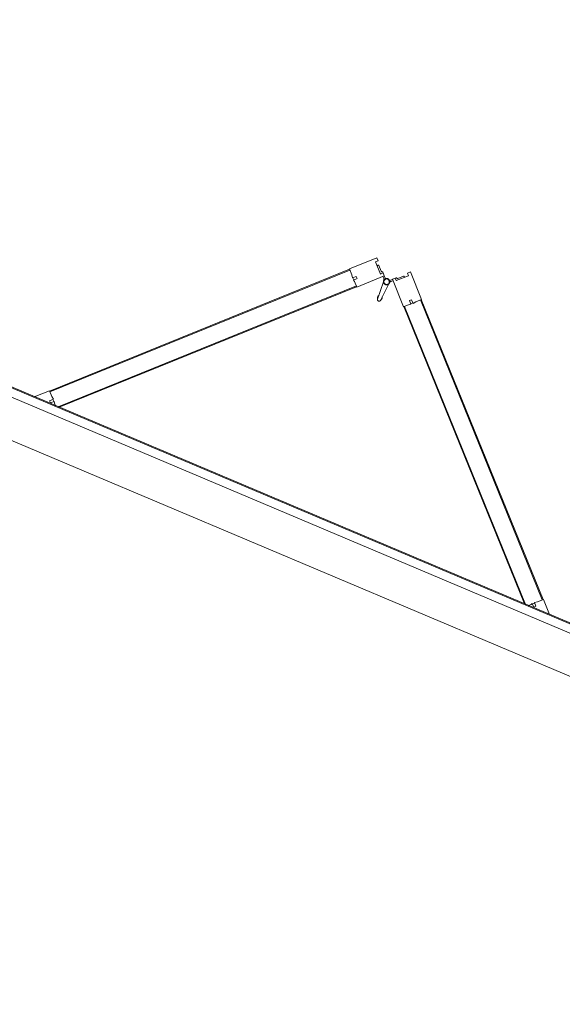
# Model space of a CAD drawing. Header units: millimetres. Extents: x 1512 to 2105, y 794 to 1149.
# Tile 211 of 256: x 1770.76 to 1772.15, y 1127.6 to 1130.12. Entities that reach past the tile are written whole.
import ezdxf

# ---------------------------------------------------------------- set-up
doc = ezdxf.new("R2010")
doc.units = ezdxf.units.MM
doc.layers.add('A-DOOR', color=31, linetype='Continuous', lineweight=9)
doc.layers.add('A-WALL', color=113, linetype='Continuous', lineweight=9)

# ---------------------------------------------------------------- blocks, each defined once
blk = doc.blocks.new('5-panel_Bi-fold_external_door_10806 - Type 1-225860-اول')
at = {"layer": 'A-DOOR'}
for p, q in [((-0.1205, 0.7449), (-0.1742, 0.6912)), ((-0.1148, 0.7393), (-0.1205, 0.7449)), ((-0.1198, 0.7343), (-0.1148, 0.7393)), ((-0.0957, 0.7103), (-0.1198, 0.7343)), ((-0.0281, 0.7343), (-0.0521, 0.7103)), ((-0.0274, 0.7449), (-0.033, 0.7393)), ((-0.033, 0.7393), (-0.0281, 0.7343)), ((0.0264, 0.6912), (-0.0274, 0.7449)), ((-0.1389, 0.6558), (-0.0851, 0.7096)), ((-0.1103, 0.7284), (-0.112, 0.7266)), ((-0.1103, 0.7284), (-0.112, 0.7266)), ((-0.1103, 0.7284), (-0.112, 0.7266)), ((-0.097, 0.7173), (-0.1081, 0.7284)), ((-0.0908, 0.7153), (-0.0957, 0.7103)), ((-0.0909, 0.7151), (-0.0924, 0.7165)), ((-0.0851, 0.7096), (-0.0908, 0.7153)), ((-0.0879, 0.7068), (-0.0837, 0.7025)), ((-0.0797, 0.7039), (-0.0853, 0.7094)), ((-0.0625, 0.7094), (-0.0681, 0.7039)), ((-0.0642, 0.7025), (-0.0599, 0.7068)), ((-0.0571, 0.7153), (-0.0627, 0.7096)), ((-0.0627, 0.7096), (-0.009, 0.6558)), ((-0.0521, 0.7103), (-0.0571, 0.7153)), ((-0.0554, 0.7165), (-0.0569, 0.7151)), ((-0.0397, 0.7284), (-0.0508, 0.7173)), ((-0.0358, 0.7266), (-0.0376, 0.7284)), ((-0.0358, 0.7266), (-0.0376, 0.7284)), ((-0.0358, 0.7266), (-0.0376, 0.7284)), ((-0.7598, 0.1042), (-0.1735, 0.6905)), ((-0.7584, 0.1027), (-0.1721, 0.6891)), ((-0.1742, 0.6912), (-0.1627, 0.6797)), ((-0.1735, 0.6905), (-0.1721, 0.6891)), ((-0.0812, 0.695), (-0.0779, 0.648)), ((-0.0699, 0.648), (-0.0666, 0.695)), ((-0.0674, 0.7031), (-0.0676, 0.7033)), ((-0.0674, 0.7031), (-0.0676, 0.7033)), ((-0.0674, 0.7031), (-0.0676, 0.7033)), ((-0.0674, 0.7031), (-0.0676, 0.7033)), ((-0.0674, 0.7031), (-0.0676, 0.7033)), ((-0.0674, 0.7031), (-0.0676, 0.7033)), ((-0.0674, 0.7031), (-0.0676, 0.7033)), ((-0.0674, 0.7031), (-0.0676, 0.7033)), ((-0.0674, 0.7031), (-0.0676, 0.7033)), ((0.0148, 0.6797), (0.0264, 0.6912)), ((0.0243, 0.6891), (0.0257, 0.6905)), ((0.0243, 0.6891), (0.6106, 0.1027)), ((0.0257, 0.6905), (0.612, 0.1042)), ((-0.7235, 0.0755), (-0.141, 0.658)), ((-0.7207, 0.0755), (-0.1396, 0.6566)), ((-0.1627, 0.6797), (-0.158, 0.6731)), ((-0.158, 0.6731), (-0.1507, 0.6804)), ((-0.1571, 0.6741), (-0.1528, 0.6698)), ((-0.1464, 0.6762), (-0.1536, 0.6691)), ((-0.1536, 0.6691), (-0.15, 0.667)), ((-0.1507, 0.6804), (-0.1464, 0.6762)), ((-0.15, 0.667), (-0.1389, 0.6558)), ((-0.141, 0.658), (-0.1396, 0.6566)), ((-0.009, 0.6558), (0.0022, 0.667)), ((-0.0083, 0.6566), (-0.0069, 0.658)), ((-0.0083, 0.6566), (0.5728, 0.0755)), ((-0.0069, 0.658), (0.5757, 0.0755)), ((-0.0014, 0.6762), (0.0029, 0.6804)), ((0.0057, 0.6691), (-0.0014, 0.6762)), ((0.0022, 0.667), (0.0057, 0.6691)), ((0.0029, 0.6804), (0.0102, 0.6731)), ((0.005, 0.6698), (0.0092, 0.6741)), ((0.0102, 0.6731), (0.0148, 0.6797)), ((-0.0796, 0.6523), (-0.0777, 0.647)), ((-0.0796, 0.6523), (-0.0779, 0.648)), ((-0.0777, 0.647), (-0.0796, 0.6523)), ((-0.0777, 0.647), (-0.0779, 0.648)), ((-0.0701, 0.647), (-0.0683, 0.6523)), ((-0.0683, 0.6523), (-0.0701, 0.647)), ((-0.0701, 0.647), (-0.07, 0.6474)), ((-0.0683, 0.6523), (-0.0699, 0.648)), ((-0.7605, 0.1049), (-0.7899, 0.0755)), ((-0.749, 0.0933), (-0.7605, 0.1049)), ((-0.7584, 0.1027), (-0.7598, 0.1042)), ((0.6127, 0.1049), (0.6012, 0.0933)), ((0.612, 0.1042), (0.6106, 0.1027)), ((0.6421, 0.0755), (0.6127, 0.1049)), ((2.581, 0.0759), (-2.331, 0.0759)), ((-0.7498, 0.0814), (-0.7424, 0.0887)), ((-0.7455, 0.0771), (-0.7498, 0.0814)), ((-0.7424, 0.0887), (-0.749, 0.0933)), ((-0.7384, 0.0842), (-0.7455, 0.0771)), ((-0.7391, 0.0835), (-0.7434, 0.0877)), ((-0.7363, 0.0807), (-0.7384, 0.0842)), ((-0.7311, 0.0755), (-0.7363, 0.0807)), ((0.5885, 0.0807), (0.5833, 0.0755)), ((0.5906, 0.0842), (0.5885, 0.0807)), ((0.5977, 0.0771), (0.5906, 0.0842)), ((0.5956, 0.0877), (0.5913, 0.0835)), ((0.6012, 0.0933), (0.5946, 0.0887)), ((0.5946, 0.0887), (0.6019, 0.0814)), ((0.6019, 0.0814), (0.5977, 0.0771)), ((2.581, 0.0737), (-2.331, 0.0737)), ((-2.331, 0.0516), (2.581, 0.0516)), ((-2.331, -0.05), (2.581, -0.05))]:
    blk.add_line(p, q, dxfattribs=at)
at = {"layer": 'A-DOOR', "flags": 128}
for points in [[(-0.0739, 0.7063), (-0.0742, 0.7063), (-0.0746, 0.7063), (-0.0749, 0.7063), (-0.0752, 0.7062), (-0.0755, 0.7062), (-0.0758, 0.7061), (-0.0761, 0.706), (-0.0764, 0.7059), (-0.0767, 0.7058), (-0.077, 0.7057), (-0.0773, 0.7056), (-0.0776, 0.7054), (-0.0779, 0.7053), (-0.0782, 0.7051), (-0.0784, 0.7049), (-0.0787, 0.7048), (-0.0789, 0.7046), (-0.0792, 0.7044), (-0.0794, 0.7041), (-0.0797, 0.7039), (-0.0799, 0.7037), (-0.0801, 0.7034), (-0.0803, 0.7032), (-0.0805, 0.7029), (-0.0806, 0.7027), (-0.0808, 0.7024), (-0.081, 0.7021), (-0.0811, 0.7018), (-0.0812, 0.7015), (-0.0814, 0.7012), (-0.0815, 0.7009), (-0.0816, 0.7006), (-0.0817, 0.7003), (-0.0817, 0.7), (-0.0818, 0.6997), (-0.0818, 0.6994), (-0.0819, 0.6991), (-0.0819, 0.6987), (-0.0819, 0.6984), (-0.0819, 0.6981), (-0.0819, 0.6978), (-0.0819, 0.6975), (-0.0818, 0.6972), (-0.0818, 0.6968), (-0.0817, 0.6965), (-0.0816, 0.6962), (-0.0815, 0.6959), (-0.0814, 0.6956), (-0.0813, 0.6953), (-0.0812, 0.695), (-0.0811, 0.6947), (-0.0809, 0.6944), (-0.0807, 0.6942), (-0.0806, 0.6939), (-0.0804, 0.6936), (-0.0802, 0.6934), (-0.08, 0.6931), (-0.0798, 0.6929), (-0.0796, 0.6927), (-0.0793, 0.6924), (-0.0791, 0.6922), (-0.0788, 0.692), (-0.0786, 0.6918), (-0.0783, 0.6917), (-0.078, 0.6915), (-0.0778, 0.6913), (-0.0775, 0.6912), (-0.0772, 0.691)], [(-0.0739, 0.7063), (-0.0742, 0.7063), (-0.0746, 0.7063), (-0.0749, 0.7063), (-0.0752, 0.7062), (-0.0755, 0.7062), (-0.0758, 0.7061), (-0.0761, 0.706), (-0.0764, 0.7059), (-0.0767, 0.7058), (-0.077, 0.7057), (-0.0773, 0.7056), (-0.0776, 0.7054), (-0.0779, 0.7053), (-0.0782, 0.7051), (-0.0784, 0.7049), (-0.0787, 0.7048), (-0.0789, 0.7046), (-0.0792, 0.7044), (-0.0794, 0.7041), (-0.0797, 0.7039), (-0.0799, 0.7037), (-0.0801, 0.7034), (-0.0803, 0.7032), (-0.0805, 0.7029), (-0.0806, 0.7027), (-0.0808, 0.7024), (-0.081, 0.7021), (-0.0811, 0.7018), (-0.0812, 0.7015), (-0.0814, 0.7012), (-0.0815, 0.7009), (-0.0816, 0.7006), (-0.0817, 0.7003), (-0.0817, 0.7), (-0.0818, 0.6997), (-0.0818, 0.6994), (-0.0819, 0.6991), (-0.0819, 0.6987), (-0.0819, 0.6984), (-0.0819, 0.6981), (-0.0819, 0.6978), (-0.0819, 0.6975), (-0.0818, 0.6972), (-0.0818, 0.6968), (-0.0817, 0.6965), (-0.0816, 0.6962), (-0.0815, 0.6959), (-0.0814, 0.6956), (-0.0813, 0.6953), (-0.0812, 0.695), (-0.0811, 0.6947), (-0.0809, 0.6944), (-0.0807, 0.6942), (-0.0806, 0.6939), (-0.0804, 0.6936), (-0.0802, 0.6934), (-0.08, 0.6931), (-0.0798, 0.6929), (-0.0796, 0.6927), (-0.0793, 0.6924), (-0.0791, 0.6922), (-0.0788, 0.692), (-0.0786, 0.6918), (-0.0783, 0.6917), (-0.078, 0.6915), (-0.0778, 0.6913), (-0.0775, 0.6912), (-0.0772, 0.691), (-0.0769, 0.6909), (-0.0766, 0.6908), (-0.0763, 0.6907), (-0.076, 0.6906), (-0.0757, 0.6905), (-0.0754, 0.6905), (-0.075, 0.6904), (-0.0747, 0.6904), (-0.0744, 0.6904), (-0.0741, 0.6903), (-0.0739, 0.6903)], [(-0.0739, 0.7063), (-0.0742, 0.7063), (-0.0746, 0.7063), (-0.0749, 0.7063), (-0.0752, 0.7062), (-0.0755, 0.7062), (-0.0758, 0.7061), (-0.0761, 0.706), (-0.0764, 0.7059), (-0.0767, 0.7058), (-0.077, 0.7057), (-0.0773, 0.7056), (-0.0776, 0.7054), (-0.0779, 0.7053), (-0.0782, 0.7051), (-0.0784, 0.7049), (-0.0787, 0.7048), (-0.0789, 0.7046), (-0.0792, 0.7044), (-0.0794, 0.7041), (-0.0797, 0.7039), (-0.0799, 0.7037), (-0.0801, 0.7034), (-0.0803, 0.7032), (-0.0805, 0.7029), (-0.0806, 0.7027), (-0.0808, 0.7024), (-0.081, 0.7021), (-0.0811, 0.7018), (-0.0812, 0.7015), (-0.0814, 0.7012), (-0.0815, 0.7009), (-0.0816, 0.7006), (-0.0817, 0.7003), (-0.0817, 0.7), (-0.0818, 0.6997), (-0.0818, 0.6994), (-0.0819, 0.6991), (-0.0819, 0.6987), (-0.0819, 0.6984), (-0.0819, 0.6981), (-0.0819, 0.6978), (-0.0819, 0.6975), (-0.0818, 0.6972), (-0.0818, 0.6968), (-0.0817, 0.6965), (-0.0816, 0.6962), (-0.0815, 0.6959), (-0.0814, 0.6956), (-0.0813, 0.6953), (-0.0812, 0.695), (-0.0811, 0.6947), (-0.0809, 0.6944), (-0.0807, 0.6942), (-0.0806, 0.6939), (-0.0804, 0.6936), (-0.0802, 0.6934), (-0.08, 0.6931), (-0.0798, 0.6929), (-0.0796, 0.6927), (-0.0793, 0.6924), (-0.0791, 0.6922), (-0.0788, 0.692), (-0.0786, 0.6918), (-0.0783, 0.6917), (-0.078, 0.6915), (-0.0778, 0.6913), (-0.0775, 0.6912), (-0.0772, 0.691)], [(-0.0739, 0.7063), (-0.0742, 0.7063), (-0.0746, 0.7063), (-0.0749, 0.7063), (-0.0752, 0.7062), (-0.0755, 0.7062), (-0.0758, 0.7061), (-0.0761, 0.706), (-0.0764, 0.7059), (-0.0767, 0.7058), (-0.077, 0.7057), (-0.0773, 0.7056), (-0.0776, 0.7054), (-0.0779, 0.7053), (-0.0782, 0.7051), (-0.0784, 0.7049), (-0.0787, 0.7048), (-0.0789, 0.7046), (-0.0792, 0.7044), (-0.0794, 0.7041), (-0.0797, 0.7039), (-0.0799, 0.7037), (-0.0801, 0.7034), (-0.0803, 0.7032), (-0.0805, 0.7029), (-0.0806, 0.7027), (-0.0808, 0.7024), (-0.081, 0.7021), (-0.0811, 0.7018), (-0.0812, 0.7015), (-0.0814, 0.7012), (-0.0815, 0.7009), (-0.0816, 0.7006), (-0.0817, 0.7003), (-0.0817, 0.7), (-0.0818, 0.6997), (-0.0818, 0.6994), (-0.0819, 0.6991), (-0.0819, 0.6987), (-0.0819, 0.6984), (-0.0819, 0.6981), (-0.0819, 0.6978), (-0.0819, 0.6975), (-0.0818, 0.6972), (-0.0818, 0.6968), (-0.0817, 0.6965), (-0.0816, 0.6962), (-0.0815, 0.6959), (-0.0814, 0.6956), (-0.0813, 0.6953), (-0.0812, 0.695), (-0.0811, 0.6947), (-0.0809, 0.6944), (-0.0807, 0.6942), (-0.0806, 0.6939), (-0.0804, 0.6936), (-0.0802, 0.6934), (-0.08, 0.6931), (-0.0798, 0.6929), (-0.0796, 0.6927), (-0.0793, 0.6924), (-0.0791, 0.6922), (-0.0788, 0.692), (-0.0786, 0.6918), (-0.0783, 0.6917), (-0.078, 0.6915), (-0.0778, 0.6913), (-0.0775, 0.6912), (-0.0772, 0.691)], [(-0.0739, 0.7063), (-0.0742, 0.7063), (-0.0746, 0.7063), (-0.0749, 0.7063), (-0.0752, 0.7062), (-0.0755, 0.7062), (-0.0758, 0.7061), (-0.0761, 0.706), (-0.0764, 0.7059), (-0.0767, 0.7058), (-0.077, 0.7057), (-0.0773, 0.7056), (-0.0776, 0.7054), (-0.0779, 0.7053), (-0.0782, 0.7051), (-0.0784, 0.7049), (-0.0787, 0.7048), (-0.0789, 0.7046), (-0.0792, 0.7044), (-0.0794, 0.7041), (-0.0797, 0.7039), (-0.0799, 0.7037), (-0.0801, 0.7034), (-0.0803, 0.7032), (-0.0805, 0.7029), (-0.0806, 0.7027), (-0.0808, 0.7024), (-0.081, 0.7021), (-0.0811, 0.7018), (-0.0812, 0.7015), (-0.0814, 0.7012), (-0.0815, 0.7009), (-0.0816, 0.7006), (-0.0817, 0.7003), (-0.0817, 0.7), (-0.0818, 0.6997), (-0.0818, 0.6994), (-0.0819, 0.6991), (-0.0819, 0.6987), (-0.0819, 0.6984), (-0.0819, 0.6981), (-0.0819, 0.6978), (-0.0819, 0.6975), (-0.0818, 0.6972), (-0.0818, 0.6968), (-0.0817, 0.6965), (-0.0816, 0.6962), (-0.0815, 0.6959), (-0.0814, 0.6956), (-0.0813, 0.6953), (-0.0812, 0.695), (-0.0811, 0.6947), (-0.0809, 0.6944), (-0.0807, 0.6942), (-0.0806, 0.6939), (-0.0804, 0.6936), (-0.0802, 0.6934), (-0.08, 0.6931), (-0.0798, 0.6929), (-0.0796, 0.6927), (-0.0793, 0.6924), (-0.0791, 0.6922), (-0.0788, 0.692), (-0.0786, 0.6918), (-0.0783, 0.6917), (-0.078, 0.6915), (-0.0778, 0.6913), (-0.0775, 0.6912), (-0.0772, 0.691)], [(-0.0739, 0.7063), (-0.0742, 0.7063), (-0.0746, 0.7063), (-0.0749, 0.7063), (-0.0752, 0.7062), (-0.0755, 0.7062), (-0.0758, 0.7061), (-0.0761, 0.706), (-0.0764, 0.7059), (-0.0767, 0.7058), (-0.077, 0.7057), (-0.0773, 0.7056), (-0.0776, 0.7054), (-0.0779, 0.7053), (-0.0782, 0.7051), (-0.0784, 0.7049), (-0.0787, 0.7048), (-0.0789, 0.7046), (-0.0792, 0.7044), (-0.0794, 0.7041), (-0.0797, 0.7039), (-0.0799, 0.7037), (-0.0801, 0.7034), (-0.0803, 0.7032), (-0.0805, 0.7029)], [(-0.0739, 0.7063), (-0.0742, 0.7063), (-0.0746, 0.7063), (-0.0749, 0.7063), (-0.0752, 0.7062), (-0.0755, 0.7062), (-0.0758, 0.7061), (-0.0761, 0.706), (-0.0764, 0.7059), (-0.0767, 0.7058), (-0.077, 0.7057), (-0.0773, 0.7056), (-0.0776, 0.7054), (-0.0779, 0.7053), (-0.0782, 0.7051), (-0.0784, 0.7049), (-0.0787, 0.7048), (-0.0789, 0.7046), (-0.0792, 0.7044), (-0.0794, 0.7041), (-0.0797, 0.7039), (-0.0799, 0.7037), (-0.0801, 0.7034), (-0.0803, 0.7032), (-0.0805, 0.7029)], [(-0.0739, 0.7063), (-0.0742, 0.7063), (-0.0746, 0.7063), (-0.0749, 0.7063), (-0.0752, 0.7062), (-0.0755, 0.7062), (-0.0758, 0.7061), (-0.0761, 0.706), (-0.0764, 0.7059), (-0.0767, 0.7058), (-0.077, 0.7057), (-0.0773, 0.7056), (-0.0776, 0.7054), (-0.0779, 0.7053), (-0.0782, 0.7051), (-0.0784, 0.7049), (-0.0787, 0.7048), (-0.0789, 0.7046), (-0.0792, 0.7044), (-0.0794, 0.7041), (-0.0797, 0.7039), (-0.0799, 0.7037), (-0.0801, 0.7034), (-0.0803, 0.7032), (-0.0805, 0.7029)], [(-0.0739, 0.7063), (-0.0742, 0.7063), (-0.0746, 0.7063), (-0.0749, 0.7063), (-0.0752, 0.7062), (-0.0755, 0.7062), (-0.0758, 0.7061), (-0.0761, 0.706), (-0.0764, 0.7059), (-0.0767, 0.7058), (-0.077, 0.7057), (-0.0773, 0.7056), (-0.0776, 0.7054), (-0.0779, 0.7053), (-0.0782, 0.7051), (-0.0784, 0.7049), (-0.0787, 0.7048), (-0.0789, 0.7046), (-0.0792, 0.7044), (-0.0794, 0.7041), (-0.0797, 0.7039), (-0.0799, 0.7037), (-0.0801, 0.7034), (-0.0803, 0.7032), (-0.0805, 0.7029)], [(-0.0739, 0.7063), (-0.0742, 0.7063), (-0.0746, 0.7063), (-0.0749, 0.7063), (-0.0752, 0.7062), (-0.0755, 0.7062), (-0.0758, 0.7061), (-0.0761, 0.706), (-0.0764, 0.7059), (-0.0767, 0.7058), (-0.077, 0.7057), (-0.0773, 0.7056), (-0.0776, 0.7054), (-0.0779, 0.7053), (-0.0782, 0.7051), (-0.0784, 0.7049), (-0.0787, 0.7048), (-0.0789, 0.7046), (-0.0792, 0.7044), (-0.0794, 0.7041), (-0.0797, 0.7039), (-0.0799, 0.7037), (-0.0801, 0.7034), (-0.0803, 0.7032), (-0.0805, 0.7029)], [(-0.0739, 0.7063), (-0.0742, 0.7063), (-0.0746, 0.7063), (-0.0749, 0.7063), (-0.0752, 0.7062), (-0.0755, 0.7062), (-0.0758, 0.7061), (-0.0761, 0.706), (-0.0764, 0.7059), (-0.0767, 0.7058), (-0.077, 0.7057), (-0.0773, 0.7056), (-0.0776, 0.7054), (-0.0779, 0.7053), (-0.0782, 0.7051), (-0.0784, 0.7049), (-0.0787, 0.7048), (-0.0789, 0.7046), (-0.0792, 0.7044), (-0.0794, 0.7041), (-0.0797, 0.7039), (-0.0799, 0.7037), (-0.0801, 0.7034), (-0.0803, 0.7032), (-0.0805, 0.7029)], [(-0.0739, 0.7063), (-0.0742, 0.7063), (-0.0746, 0.7063), (-0.0749, 0.7063), (-0.0752, 0.7062), (-0.0755, 0.7062), (-0.0758, 0.7061), (-0.0761, 0.706), (-0.0764, 0.7059), (-0.0767, 0.7058), (-0.077, 0.7057), (-0.0773, 0.7056), (-0.0776, 0.7054), (-0.0779, 0.7053), (-0.0782, 0.7051), (-0.0784, 0.7049), (-0.0787, 0.7048), (-0.0789, 0.7046), (-0.0792, 0.7044), (-0.0794, 0.7041), (-0.0797, 0.7039), (-0.0799, 0.7037), (-0.0801, 0.7034), (-0.0803, 0.7032), (-0.0805, 0.7029)], [(-0.0739, 0.7063), (-0.0742, 0.7063), (-0.0746, 0.7063), (-0.0749, 0.7063), (-0.0752, 0.7062), (-0.0755, 0.7062), (-0.0758, 0.7061), (-0.0761, 0.706), (-0.0764, 0.7059), (-0.0767, 0.7058), (-0.077, 0.7057), (-0.0773, 0.7056), (-0.0776, 0.7054), (-0.0779, 0.7053), (-0.0782, 0.7051), (-0.0784, 0.7049), (-0.0787, 0.7048), (-0.0789, 0.7046), (-0.0792, 0.7044), (-0.0794, 0.7041), (-0.0797, 0.7039), (-0.0799, 0.7037), (-0.0801, 0.7034), (-0.0803, 0.7032), (-0.0805, 0.7029)], [(-0.0739, 0.7063), (-0.0742, 0.7063), (-0.0746, 0.7063), (-0.0749, 0.7063), (-0.0752, 0.7062), (-0.0755, 0.7062), (-0.0758, 0.7061), (-0.0761, 0.706), (-0.0764, 0.7059), (-0.0767, 0.7058), (-0.077, 0.7057), (-0.0773, 0.7056), (-0.0776, 0.7054), (-0.0779, 0.7053), (-0.0782, 0.7051), (-0.0784, 0.7049), (-0.0787, 0.7048), (-0.0789, 0.7046), (-0.0792, 0.7044), (-0.0794, 0.7041), (-0.0797, 0.7039), (-0.0799, 0.7037), (-0.0801, 0.7034), (-0.0803, 0.7032), (-0.0805, 0.7029)], [(-0.0681, 0.7038), (-0.0683, 0.704), (-0.0685, 0.7042), (-0.0688, 0.7045), (-0.069, 0.7047), (-0.0693, 0.7048), (-0.0695, 0.705), (-0.0698, 0.7052), (-0.0701, 0.7054), (-0.0704, 0.7055), (-0.0706, 0.7056), (-0.0709, 0.7058), (-0.0712, 0.7059), (-0.0715, 0.706), (-0.0718, 0.7061), (-0.0722, 0.7061), (-0.0725, 0.7062), (-0.0728, 0.7063), (-0.0731, 0.7063), (-0.0734, 0.7063), (-0.0737, 0.7063), (-0.0739, 0.7063)], [(-0.0739, 0.6903), (-0.0736, 0.6903), (-0.0733, 0.6904), (-0.073, 0.6904), (-0.0726, 0.6904), (-0.0723, 0.6905), (-0.072, 0.6906), (-0.0717, 0.6907), (-0.0714, 0.6907), (-0.0711, 0.6909), (-0.0708, 0.691), (-0.0705, 0.6911), (-0.0702, 0.6912), (-0.0699, 0.6914), (-0.0697, 0.6916), (-0.0694, 0.6917), (-0.0691, 0.6919), (-0.0689, 0.6921), (-0.0686, 0.6923), (-0.0684, 0.6925), (-0.0682, 0.6928), (-0.068, 0.693), (-0.0677, 0.6932), (-0.0676, 0.6935), (-0.0674, 0.6938), (-0.0672, 0.694), (-0.067, 0.6943), (-0.0669, 0.6946), (-0.0667, 0.6949), (-0.0666, 0.6951), (-0.0665, 0.6954), (-0.0663, 0.6957), (-0.0663, 0.696), (-0.0662, 0.6964), (-0.0661, 0.6967), (-0.066, 0.697), (-0.066, 0.6973), (-0.0659, 0.6976), (-0.0659, 0.6979), (-0.0659, 0.6983), (-0.0659, 0.6986), (-0.0659, 0.6989), (-0.066, 0.6992), (-0.066, 0.6995), (-0.0661, 0.6998), (-0.0661, 0.7002), (-0.0662, 0.7005), (-0.0663, 0.7008), (-0.0664, 0.7011), (-0.0665, 0.7014), (-0.0666, 0.7017), (-0.0668, 0.702), (-0.0669, 0.7022), (-0.0671, 0.7025), (-0.0673, 0.7028), (-0.0674, 0.7031), (-0.0676, 0.7033), (-0.0678, 0.7036), (-0.0681, 0.7038), (-0.0683, 0.704), (-0.0685, 0.7042), (-0.0688, 0.7045), (-0.069, 0.7047), (-0.0693, 0.7048), (-0.0695, 0.705), (-0.0698, 0.7052), (-0.0701, 0.7054), (-0.0704, 0.7055), (-0.0706, 0.7056), (-0.0709, 0.7058), (-0.0712, 0.7059), (-0.0715, 0.706), (-0.0718, 0.7061), (-0.0722, 0.7061), (-0.0725, 0.7062), (-0.0728, 0.7063), (-0.0731, 0.7063), (-0.0734, 0.7063), (-0.0737, 0.7063), (-0.0739, 0.7063)], [(-0.0681, 0.7038), (-0.0683, 0.704), (-0.0685, 0.7042), (-0.0688, 0.7045), (-0.069, 0.7047), (-0.0693, 0.7048), (-0.0695, 0.705), (-0.0698, 0.7052), (-0.0701, 0.7054), (-0.0704, 0.7055), (-0.0706, 0.7056), (-0.0709, 0.7058), (-0.0712, 0.7059), (-0.0715, 0.706), (-0.0718, 0.7061), (-0.0722, 0.7061), (-0.0725, 0.7062), (-0.0728, 0.7063), (-0.0731, 0.7063), (-0.0734, 0.7063), (-0.0737, 0.7063), (-0.0739, 0.7063)], [(-0.0681, 0.7038), (-0.0683, 0.704), (-0.0685, 0.7042), (-0.0688, 0.7045), (-0.069, 0.7047), (-0.0693, 0.7048), (-0.0695, 0.705), (-0.0698, 0.7052), (-0.0701, 0.7054), (-0.0704, 0.7055), (-0.0706, 0.7056), (-0.0709, 0.7058), (-0.0712, 0.7059), (-0.0715, 0.706), (-0.0718, 0.7061), (-0.0722, 0.7061), (-0.0725, 0.7062), (-0.0728, 0.7063), (-0.0731, 0.7063), (-0.0734, 0.7063), (-0.0737, 0.7063), (-0.0739, 0.7063)], [(-0.0681, 0.7038), (-0.0683, 0.704), (-0.0685, 0.7042), (-0.0688, 0.7045), (-0.069, 0.7047), (-0.0693, 0.7048), (-0.0695, 0.705), (-0.0698, 0.7052), (-0.0701, 0.7054), (-0.0704, 0.7055), (-0.0706, 0.7056), (-0.0709, 0.7058), (-0.0712, 0.7059), (-0.0715, 0.706), (-0.0718, 0.7061), (-0.0722, 0.7061), (-0.0725, 0.7062), (-0.0728, 0.7063), (-0.0731, 0.7063), (-0.0734, 0.7063), (-0.0737, 0.7063), (-0.0739, 0.7063)], [(-0.0709, 0.7058), (-0.0712, 0.7059), (-0.0715, 0.706), (-0.0718, 0.7061), (-0.0722, 0.7061), (-0.0725, 0.7062), (-0.0728, 0.7063), (-0.0731, 0.7063), (-0.0734, 0.7063)], [(-0.0709, 0.7058), (-0.0712, 0.7059), (-0.0715, 0.706), (-0.0718, 0.7061), (-0.0722, 0.7061), (-0.0725, 0.7062), (-0.0728, 0.7063), (-0.0731, 0.7063), (-0.0734, 0.7063)], [(-0.0709, 0.7058), (-0.0712, 0.7059), (-0.0715, 0.706), (-0.0718, 0.7061), (-0.0722, 0.7061), (-0.0725, 0.7062), (-0.0728, 0.7063), (-0.0731, 0.7063), (-0.0734, 0.7063)], [(-0.0709, 0.7058), (-0.0712, 0.7059), (-0.0715, 0.706), (-0.0718, 0.7061), (-0.0722, 0.7061), (-0.0725, 0.7062), (-0.0728, 0.7063), (-0.0731, 0.7063), (-0.0734, 0.7063)], [(-0.0709, 0.7058), (-0.0712, 0.7059), (-0.0715, 0.706), (-0.0718, 0.7061), (-0.0722, 0.7061), (-0.0725, 0.7062), (-0.0728, 0.7063), (-0.0731, 0.7063), (-0.0734, 0.7063)], [(-0.0709, 0.7058), (-0.0712, 0.7059), (-0.0715, 0.706), (-0.0718, 0.7061), (-0.0722, 0.7061), (-0.0725, 0.7062), (-0.0728, 0.7063), (-0.0731, 0.7063), (-0.0734, 0.7063)], [(-0.0709, 0.7058), (-0.0712, 0.7059), (-0.0715, 0.706), (-0.0718, 0.7061), (-0.0722, 0.7061), (-0.0725, 0.7062), (-0.0728, 0.7063), (-0.0731, 0.7063), (-0.0734, 0.7063)], [(-0.0709, 0.7058), (-0.0712, 0.7059), (-0.0715, 0.706), (-0.0718, 0.7061), (-0.0722, 0.7061), (-0.0725, 0.7062), (-0.0728, 0.7063), (-0.0731, 0.7063), (-0.0734, 0.7063)], [(-0.0709, 0.7058), (-0.0712, 0.7059), (-0.0715, 0.706), (-0.0718, 0.7061), (-0.0722, 0.7061), (-0.0725, 0.7062), (-0.0728, 0.7063), (-0.0731, 0.7063), (-0.0734, 0.7063)], [(-0.0808, 0.7024), (-0.081, 0.7021), (-0.0811, 0.7018), (-0.0812, 0.7015), (-0.0814, 0.7012), (-0.0815, 0.7009), (-0.0816, 0.7006), (-0.0817, 0.7003), (-0.0817, 0.7), (-0.0818, 0.6997), (-0.0818, 0.6994), (-0.0819, 0.6991), (-0.0819, 0.6987), (-0.0819, 0.6984), (-0.0819, 0.6981), (-0.0819, 0.6978), (-0.0819, 0.6975), (-0.0818, 0.6972), (-0.0818, 0.6968), (-0.0817, 0.6965), (-0.0816, 0.6962), (-0.0815, 0.6959), (-0.0814, 0.6956), (-0.0813, 0.6953)], [(-0.081, 0.7021), (-0.0811, 0.7018), (-0.0812, 0.7015), (-0.0814, 0.7012), (-0.0815, 0.7009), (-0.0816, 0.7006), (-0.0817, 0.7003), (-0.0817, 0.7), (-0.0818, 0.6997), (-0.0818, 0.6994), (-0.0819, 0.6991), (-0.0819, 0.6987), (-0.0819, 0.6984), (-0.0819, 0.6981), (-0.0819, 0.6978), (-0.0819, 0.6975), (-0.0818, 0.6972), (-0.0818, 0.6968), (-0.0817, 0.6965), (-0.0816, 0.6962), (-0.0815, 0.6959), (-0.0814, 0.6956), (-0.0813, 0.6953)], [(-0.081, 0.7021), (-0.0811, 0.7018), (-0.0812, 0.7015), (-0.0814, 0.7012), (-0.0815, 0.7009), (-0.0816, 0.7006), (-0.0817, 0.7003), (-0.0817, 0.7), (-0.0818, 0.6997), (-0.0818, 0.6994), (-0.0819, 0.6991), (-0.0819, 0.6987), (-0.0819, 0.6984), (-0.0819, 0.6981), (-0.0819, 0.6978), (-0.0819, 0.6975), (-0.0818, 0.6972), (-0.0818, 0.6968), (-0.0817, 0.6965), (-0.0816, 0.6962), (-0.0815, 0.6959), (-0.0814, 0.6956), (-0.0813, 0.6953)], [(-0.081, 0.7021), (-0.0811, 0.7018), (-0.0812, 0.7015), (-0.0814, 0.7012), (-0.0815, 0.7009), (-0.0816, 0.7006), (-0.0817, 0.7003), (-0.0817, 0.7), (-0.0818, 0.6997), (-0.0818, 0.6994), (-0.0819, 0.6991), (-0.0819, 0.6987), (-0.0819, 0.6984), (-0.0819, 0.6981), (-0.0819, 0.6978), (-0.0819, 0.6975), (-0.0818, 0.6972), (-0.0818, 0.6968), (-0.0817, 0.6965), (-0.0816, 0.6962), (-0.0815, 0.6959), (-0.0814, 0.6956), (-0.0813, 0.6953)], [(-0.081, 0.7021), (-0.0811, 0.7018), (-0.0812, 0.7015), (-0.0814, 0.7012), (-0.0815, 0.7009), (-0.0816, 0.7006), (-0.0817, 0.7003), (-0.0817, 0.7), (-0.0818, 0.6997), (-0.0818, 0.6994), (-0.0819, 0.6991), (-0.0819, 0.6987), (-0.0819, 0.6984), (-0.0819, 0.6981), (-0.0819, 0.6978), (-0.0819, 0.6975), (-0.0818, 0.6972), (-0.0818, 0.6968), (-0.0817, 0.6965), (-0.0816, 0.6962), (-0.0815, 0.6959), (-0.0814, 0.6956), (-0.0813, 0.6953)], [(-0.081, 0.7021), (-0.0811, 0.7018), (-0.0812, 0.7015), (-0.0814, 0.7012), (-0.0815, 0.7009), (-0.0816, 0.7006), (-0.0817, 0.7003), (-0.0817, 0.7), (-0.0818, 0.6997), (-0.0818, 0.6994), (-0.0819, 0.6991), (-0.0819, 0.6987), (-0.0819, 0.6984), (-0.0819, 0.6981), (-0.0819, 0.6978), (-0.0819, 0.6975), (-0.0818, 0.6972), (-0.0818, 0.6968), (-0.0817, 0.6965), (-0.0816, 0.6962), (-0.0815, 0.6959), (-0.0814, 0.6956), (-0.0813, 0.6953)], [(-0.081, 0.7021), (-0.0811, 0.7018), (-0.0812, 0.7015), (-0.0814, 0.7012), (-0.0815, 0.7009), (-0.0816, 0.7006), (-0.0817, 0.7003), (-0.0817, 0.7), (-0.0818, 0.6997), (-0.0818, 0.6994), (-0.0819, 0.6991), (-0.0819, 0.6987), (-0.0819, 0.6984), (-0.0819, 0.6981), (-0.0819, 0.6978), (-0.0819, 0.6975), (-0.0818, 0.6972), (-0.0818, 0.6968), (-0.0817, 0.6965), (-0.0816, 0.6962), (-0.0815, 0.6959), (-0.0814, 0.6956), (-0.0813, 0.6953)], [(-0.081, 0.7021), (-0.0811, 0.7018), (-0.0812, 0.7015), (-0.0814, 0.7012), (-0.0815, 0.7009), (-0.0816, 0.7006), (-0.0817, 0.7003), (-0.0817, 0.7), (-0.0818, 0.6997), (-0.0818, 0.6994), (-0.0819, 0.6991), (-0.0819, 0.6987), (-0.0819, 0.6984), (-0.0819, 0.6981), (-0.0819, 0.6978), (-0.0819, 0.6975), (-0.0818, 0.6972), (-0.0818, 0.6968), (-0.0817, 0.6965), (-0.0816, 0.6962), (-0.0815, 0.6959), (-0.0814, 0.6956), (-0.0813, 0.6953)], [(-0.081, 0.7021), (-0.0811, 0.7018), (-0.0812, 0.7015), (-0.0814, 0.7012), (-0.0815, 0.7009), (-0.0816, 0.7006), (-0.0817, 0.7003), (-0.0817, 0.7), (-0.0818, 0.6997), (-0.0818, 0.6994), (-0.0819, 0.6991), (-0.0819, 0.6987), (-0.0819, 0.6984), (-0.0819, 0.6981), (-0.0819, 0.6978), (-0.0819, 0.6975), (-0.0818, 0.6972), (-0.0818, 0.6968), (-0.0817, 0.6965), (-0.0816, 0.6962), (-0.0815, 0.6959), (-0.0814, 0.6956), (-0.0813, 0.6953)], [(-0.0769, 0.6909), (-0.0766, 0.6908), (-0.0763, 0.6907), (-0.076, 0.6906), (-0.0757, 0.6905), (-0.0754, 0.6905), (-0.075, 0.6904), (-0.0747, 0.6904), (-0.0744, 0.6904), (-0.0741, 0.6903), (-0.0739, 0.6903)], [(-0.0769, 0.6909), (-0.0766, 0.6908), (-0.0763, 0.6907), (-0.076, 0.6906), (-0.0757, 0.6905), (-0.0754, 0.6905), (-0.075, 0.6904), (-0.0747, 0.6904), (-0.0744, 0.6904), (-0.0741, 0.6903), (-0.0739, 0.6903)], [(-0.0769, 0.6909), (-0.0766, 0.6908), (-0.0763, 0.6907), (-0.076, 0.6906), (-0.0757, 0.6905), (-0.0754, 0.6905), (-0.075, 0.6904), (-0.0747, 0.6904), (-0.0744, 0.6904), (-0.0741, 0.6903), (-0.0739, 0.6903)], [(-0.0769, 0.6909), (-0.0766, 0.6908), (-0.0763, 0.6907), (-0.076, 0.6906), (-0.0757, 0.6905), (-0.0754, 0.6905), (-0.075, 0.6904), (-0.0747, 0.6904), (-0.0744, 0.6904), (-0.0741, 0.6903), (-0.0739, 0.6903)], [(-0.0739, 0.6903), (-0.0736, 0.6903), (-0.0733, 0.6904), (-0.073, 0.6904), (-0.0726, 0.6904), (-0.0723, 0.6905), (-0.072, 0.6906), (-0.0717, 0.6907), (-0.0714, 0.6907), (-0.0711, 0.6909), (-0.0708, 0.691), (-0.0705, 0.6911), (-0.0702, 0.6912), (-0.0699, 0.6914), (-0.0697, 0.6916), (-0.0694, 0.6917), (-0.0691, 0.6919), (-0.0689, 0.6921), (-0.0686, 0.6923), (-0.0684, 0.6925), (-0.0682, 0.6928), (-0.068, 0.693), (-0.0677, 0.6932), (-0.0676, 0.6935), (-0.0674, 0.6938), (-0.0672, 0.694), (-0.067, 0.6943), (-0.0669, 0.6946), (-0.0667, 0.6949), (-0.0666, 0.6951), (-0.0665, 0.6954), (-0.0663, 0.6957), (-0.0663, 0.696), (-0.0662, 0.6964), (-0.0661, 0.6967), (-0.066, 0.697), (-0.066, 0.6973), (-0.0659, 0.6976), (-0.0659, 0.6979), (-0.0659, 0.6983), (-0.0659, 0.6986), (-0.0659, 0.6989), (-0.066, 0.6992), (-0.066, 0.6995), (-0.0661, 0.6998), (-0.0661, 0.7002), (-0.0662, 0.7005), (-0.0663, 0.7008), (-0.0664, 0.7011), (-0.0665, 0.7014), (-0.0666, 0.7017), (-0.0668, 0.702), (-0.0669, 0.7022), (-0.0671, 0.7025), (-0.0673, 0.7028), (-0.0674, 0.7031), (-0.0676, 0.7033)], [(-0.0739, 0.6903), (-0.0736, 0.6903), (-0.0733, 0.6904), (-0.073, 0.6904), (-0.0726, 0.6904), (-0.0723, 0.6905), (-0.072, 0.6906), (-0.0717, 0.6907), (-0.0714, 0.6907), (-0.0711, 0.6909), (-0.0708, 0.691), (-0.0705, 0.6911), (-0.0702, 0.6912), (-0.0699, 0.6914), (-0.0697, 0.6916), (-0.0694, 0.6917), (-0.0691, 0.6919), (-0.0689, 0.6921), (-0.0686, 0.6923), (-0.0684, 0.6925), (-0.0682, 0.6928), (-0.068, 0.693), (-0.0677, 0.6932), (-0.0676, 0.6935), (-0.0674, 0.6938), (-0.0672, 0.694), (-0.067, 0.6943), (-0.0669, 0.6946), (-0.0667, 0.6949), (-0.0666, 0.6951), (-0.0665, 0.6954), (-0.0663, 0.6957), (-0.0663, 0.696), (-0.0662, 0.6964), (-0.0661, 0.6967), (-0.066, 0.697), (-0.066, 0.6973), (-0.0659, 0.6976), (-0.0659, 0.6979), (-0.0659, 0.6983), (-0.0659, 0.6986), (-0.0659, 0.6989), (-0.066, 0.6992), (-0.066, 0.6995), (-0.0661, 0.6998), (-0.0661, 0.7002), (-0.0662, 0.7005), (-0.0663, 0.7008), (-0.0664, 0.7011), (-0.0665, 0.7014), (-0.0666, 0.7017), (-0.0668, 0.702), (-0.0669, 0.7022), (-0.0671, 0.7025), (-0.0673, 0.7028), (-0.0674, 0.7031), (-0.0676, 0.7033)], [(-0.0739, 0.6903), (-0.0736, 0.6903), (-0.0733, 0.6904), (-0.073, 0.6904), (-0.0726, 0.6904), (-0.0723, 0.6905), (-0.072, 0.6906), (-0.0717, 0.6907), (-0.0714, 0.6907), (-0.0711, 0.6909), (-0.0708, 0.691), (-0.0705, 0.6911), (-0.0702, 0.6912), (-0.0699, 0.6914), (-0.0697, 0.6916), (-0.0694, 0.6917), (-0.0691, 0.6919), (-0.0689, 0.6921), (-0.0686, 0.6923), (-0.0684, 0.6925), (-0.0682, 0.6928), (-0.068, 0.693), (-0.0677, 0.6932), (-0.0676, 0.6935), (-0.0674, 0.6938), (-0.0672, 0.694), (-0.067, 0.6943), (-0.0669, 0.6946), (-0.0667, 0.6949), (-0.0666, 0.6951), (-0.0665, 0.6954), (-0.0663, 0.6957), (-0.0663, 0.696), (-0.0662, 0.6964), (-0.0661, 0.6967), (-0.066, 0.697), (-0.066, 0.6973), (-0.0659, 0.6976), (-0.0659, 0.6979), (-0.0659, 0.6983), (-0.0659, 0.6986), (-0.0659, 0.6989), (-0.066, 0.6992), (-0.066, 0.6995), (-0.0661, 0.6998), (-0.0661, 0.7002), (-0.0662, 0.7005), (-0.0663, 0.7008), (-0.0664, 0.7011), (-0.0665, 0.7014), (-0.0666, 0.7017), (-0.0668, 0.702), (-0.0669, 0.7022), (-0.0671, 0.7025), (-0.0673, 0.7028), (-0.0674, 0.7031), (-0.0676, 0.7033)], [(-0.0739, 0.6903), (-0.0736, 0.6903), (-0.0733, 0.6904), (-0.073, 0.6904), (-0.0726, 0.6904), (-0.0723, 0.6905), (-0.072, 0.6906), (-0.0717, 0.6907), (-0.0714, 0.6907), (-0.0711, 0.6909), (-0.0708, 0.691), (-0.0705, 0.6911), (-0.0702, 0.6912), (-0.0699, 0.6914), (-0.0697, 0.6916), (-0.0694, 0.6917), (-0.0691, 0.6919), (-0.0689, 0.6921), (-0.0686, 0.6923), (-0.0684, 0.6925), (-0.0682, 0.6928), (-0.068, 0.693), (-0.0677, 0.6932), (-0.0676, 0.6935), (-0.0674, 0.6938), (-0.0672, 0.694), (-0.067, 0.6943), (-0.0669, 0.6946), (-0.0667, 0.6949), (-0.0666, 0.6951), (-0.0665, 0.6954), (-0.0663, 0.6957), (-0.0663, 0.696), (-0.0662, 0.6964), (-0.0661, 0.6967), (-0.066, 0.697), (-0.066, 0.6973), (-0.0659, 0.6976), (-0.0659, 0.6979), (-0.0659, 0.6983), (-0.0659, 0.6986), (-0.0659, 0.6989), (-0.066, 0.6992), (-0.066, 0.6995), (-0.0661, 0.6998), (-0.0661, 0.7002), (-0.0662, 0.7005), (-0.0663, 0.7008), (-0.0664, 0.7011), (-0.0665, 0.7014), (-0.0666, 0.7017), (-0.0668, 0.702), (-0.0669, 0.7022), (-0.0671, 0.7025), (-0.0673, 0.7028), (-0.0674, 0.7031), (-0.0676, 0.7033)], [(-0.0681, 0.7038), (-0.0683, 0.704), (-0.0685, 0.7042), (-0.0688, 0.7045), (-0.069, 0.7047), (-0.0693, 0.7048), (-0.0695, 0.705), (-0.0698, 0.7052), (-0.0701, 0.7054), (-0.0704, 0.7055), (-0.0706, 0.7056)], [(-0.0681, 0.7038), (-0.0683, 0.704), (-0.0685, 0.7042), (-0.0688, 0.7045), (-0.069, 0.7047), (-0.0693, 0.7048), (-0.0695, 0.705), (-0.0698, 0.7052), (-0.0701, 0.7054), (-0.0704, 0.7055), (-0.0706, 0.7056)], [(-0.0681, 0.7038), (-0.0683, 0.704), (-0.0685, 0.7042), (-0.0688, 0.7045), (-0.069, 0.7047), (-0.0693, 0.7048), (-0.0695, 0.705), (-0.0698, 0.7052), (-0.0701, 0.7054), (-0.0704, 0.7055), (-0.0706, 0.7056)], [(-0.0681, 0.7038), (-0.0683, 0.704), (-0.0685, 0.7042), (-0.0688, 0.7045), (-0.069, 0.7047), (-0.0693, 0.7048), (-0.0695, 0.705), (-0.0698, 0.7052), (-0.0701, 0.7054), (-0.0704, 0.7055), (-0.0706, 0.7056)], [(-0.0681, 0.7038), (-0.0683, 0.704), (-0.0685, 0.7042), (-0.0688, 0.7045), (-0.069, 0.7047), (-0.0693, 0.7048), (-0.0695, 0.705), (-0.0698, 0.7052), (-0.0701, 0.7054), (-0.0704, 0.7055), (-0.0706, 0.7056)], [(-0.0681, 0.7038), (-0.0683, 0.704), (-0.0685, 0.7042), (-0.0688, 0.7045), (-0.069, 0.7047), (-0.0693, 0.7048), (-0.0695, 0.705), (-0.0698, 0.7052), (-0.0701, 0.7054), (-0.0704, 0.7055), (-0.0706, 0.7056)], [(-0.0681, 0.7038), (-0.0683, 0.704), (-0.0685, 0.7042), (-0.0688, 0.7045), (-0.069, 0.7047), (-0.0693, 0.7048), (-0.0695, 0.705), (-0.0698, 0.7052), (-0.0701, 0.7054), (-0.0704, 0.7055), (-0.0706, 0.7056)], [(-0.0681, 0.7038), (-0.0683, 0.704), (-0.0685, 0.7042), (-0.0688, 0.7045), (-0.069, 0.7047), (-0.0693, 0.7048), (-0.0695, 0.705), (-0.0698, 0.7052), (-0.0701, 0.7054), (-0.0704, 0.7055), (-0.0706, 0.7056)], [(-0.0681, 0.7038), (-0.0683, 0.704), (-0.0685, 0.7042), (-0.0688, 0.7045), (-0.069, 0.7047), (-0.0693, 0.7048), (-0.0695, 0.705), (-0.0698, 0.7052), (-0.0701, 0.7054), (-0.0704, 0.7055), (-0.0706, 0.7056)], [(-0.0665, 0.6954), (-0.0663, 0.6957), (-0.0663, 0.696), (-0.0662, 0.6964), (-0.0661, 0.6967), (-0.066, 0.697), (-0.066, 0.6973), (-0.0659, 0.6976), (-0.0659, 0.6979), (-0.0659, 0.6983), (-0.0659, 0.6986), (-0.0659, 0.6989), (-0.066, 0.6992), (-0.066, 0.6995), (-0.0661, 0.6998), (-0.0661, 0.7002), (-0.0662, 0.7005), (-0.0663, 0.7008), (-0.0664, 0.7011), (-0.0665, 0.7014), (-0.0666, 0.7017), (-0.0668, 0.702), (-0.0669, 0.7022)], [(-0.0665, 0.6954), (-0.0663, 0.6957), (-0.0663, 0.696), (-0.0662, 0.6964), (-0.0661, 0.6967), (-0.066, 0.697), (-0.066, 0.6973), (-0.0659, 0.6976), (-0.0659, 0.6979), (-0.0659, 0.6983), (-0.0659, 0.6986), (-0.0659, 0.6989), (-0.066, 0.6992), (-0.066, 0.6995), (-0.0661, 0.6998), (-0.0661, 0.7002), (-0.0662, 0.7005), (-0.0663, 0.7008), (-0.0664, 0.7011), (-0.0665, 0.7014), (-0.0666, 0.7017), (-0.0668, 0.702)], [(-0.0665, 0.6954), (-0.0663, 0.6957), (-0.0663, 0.696), (-0.0662, 0.6964), (-0.0661, 0.6967), (-0.066, 0.697), (-0.066, 0.6973), (-0.0659, 0.6976), (-0.0659, 0.6979), (-0.0659, 0.6983), (-0.0659, 0.6986), (-0.0659, 0.6989), (-0.066, 0.6992), (-0.066, 0.6995), (-0.0661, 0.6998), (-0.0661, 0.7002), (-0.0662, 0.7005), (-0.0663, 0.7008), (-0.0664, 0.7011), (-0.0665, 0.7014), (-0.0666, 0.7017), (-0.0668, 0.702)], [(-0.0665, 0.6954), (-0.0663, 0.6957), (-0.0663, 0.696), (-0.0662, 0.6964), (-0.0661, 0.6967), (-0.066, 0.697), (-0.066, 0.6973), (-0.0659, 0.6976), (-0.0659, 0.6979), (-0.0659, 0.6983), (-0.0659, 0.6986), (-0.0659, 0.6989), (-0.066, 0.6992), (-0.066, 0.6995), (-0.0661, 0.6998), (-0.0661, 0.7002), (-0.0662, 0.7005), (-0.0663, 0.7008), (-0.0664, 0.7011), (-0.0665, 0.7014), (-0.0666, 0.7017), (-0.0668, 0.702)], [(-0.0665, 0.6954), (-0.0663, 0.6957), (-0.0663, 0.696), (-0.0662, 0.6964), (-0.0661, 0.6967), (-0.066, 0.697), (-0.066, 0.6973), (-0.0659, 0.6976), (-0.0659, 0.6979), (-0.0659, 0.6983), (-0.0659, 0.6986), (-0.0659, 0.6989), (-0.066, 0.6992), (-0.066, 0.6995), (-0.0661, 0.6998), (-0.0661, 0.7002), (-0.0662, 0.7005), (-0.0663, 0.7008), (-0.0664, 0.7011), (-0.0665, 0.7014), (-0.0666, 0.7017), (-0.0668, 0.702)], [(-0.0665, 0.6954), (-0.0663, 0.6957), (-0.0663, 0.696), (-0.0662, 0.6964), (-0.0661, 0.6967), (-0.066, 0.697), (-0.066, 0.6973), (-0.0659, 0.6976), (-0.0659, 0.6979), (-0.0659, 0.6983), (-0.0659, 0.6986), (-0.0659, 0.6989), (-0.066, 0.6992), (-0.066, 0.6995), (-0.0661, 0.6998), (-0.0661, 0.7002), (-0.0662, 0.7005), (-0.0663, 0.7008), (-0.0664, 0.7011), (-0.0665, 0.7014), (-0.0666, 0.7017), (-0.0668, 0.702)], [(-0.0665, 0.6954), (-0.0663, 0.6957), (-0.0663, 0.696), (-0.0662, 0.6964), (-0.0661, 0.6967), (-0.066, 0.697), (-0.066, 0.6973), (-0.0659, 0.6976), (-0.0659, 0.6979), (-0.0659, 0.6983), (-0.0659, 0.6986), (-0.0659, 0.6989), (-0.066, 0.6992), (-0.066, 0.6995), (-0.0661, 0.6998), (-0.0661, 0.7002), (-0.0662, 0.7005), (-0.0663, 0.7008), (-0.0664, 0.7011), (-0.0665, 0.7014), (-0.0666, 0.7017), (-0.0668, 0.702)], [(-0.0665, 0.6954), (-0.0663, 0.6957), (-0.0663, 0.696), (-0.0662, 0.6964), (-0.0661, 0.6967), (-0.066, 0.697), (-0.066, 0.6973), (-0.0659, 0.6976), (-0.0659, 0.6979), (-0.0659, 0.6983), (-0.0659, 0.6986), (-0.0659, 0.6989), (-0.066, 0.6992), (-0.066, 0.6995), (-0.0661, 0.6998), (-0.0661, 0.7002), (-0.0662, 0.7005), (-0.0663, 0.7008), (-0.0664, 0.7011), (-0.0665, 0.7014), (-0.0666, 0.7017), (-0.0668, 0.702)], [(-0.0665, 0.6954), (-0.0663, 0.6957), (-0.0663, 0.696), (-0.0662, 0.6964), (-0.0661, 0.6967), (-0.066, 0.697), (-0.066, 0.6973), (-0.0659, 0.6976), (-0.0659, 0.6979), (-0.0659, 0.6983), (-0.0659, 0.6986), (-0.0659, 0.6989), (-0.066, 0.6992), (-0.066, 0.6995), (-0.0661, 0.6998), (-0.0661, 0.7002), (-0.0662, 0.7005), (-0.0663, 0.7008), (-0.0664, 0.7011), (-0.0665, 0.7014), (-0.0666, 0.7017), (-0.0668, 0.702)]]:
    blk.add_lwpolyline(points, dxfattribs=at)
at = {"layer": 'A-DOOR'}
for centre, radius, start, end in [((-0.1092, 0.7273), 0.0015, 45, 135), ((-0.1092, 0.7273), 0.0015, 45, 135), ((-0.1092, 0.7273), 0.0015, 45, 135), ((-0.0956, 0.7187), 0.002, 225, 296.79), ((-0.0956, 0.7187), 0.002, 225, 268.074), ((-0.0956, 0.7187), 0.002, 225, 268.074), ((-0.0957, 0.7117), 0.001, 240, 285), ((-0.0957, 0.7117), 0.001, 240, 285), ((-0.0957, 0.7117), 0.001, 240, 285), ((-0.0938, 0.7151), 0.002, 45, 116.79), ((-0.0739, 0.6983), 0.00801, 73.9595, 106.0405), ((-0.0739, 0.6983), 0.008, 90, 105.2946), ((-0.0739, 0.6983), 0.008, 74.7054, 90), ((-0.054, 0.7151), 0.002, 63.21, 135), ((-0.054, 0.7151), 0.002, 91.926, 135), ((-0.054, 0.7151), 0.002, 91.926, 135), ((-0.0522, 0.7187), 0.002, 243.21, 315), ((-0.0522, 0.7187), 0.002, 243.21, 300.642), ((-0.0522, 0.7187), 0.002, 243.21, 300.642), ((-0.0521, 0.7117), 0.001, 255, 300), ((-0.0521, 0.7117), 0.001, 255, 300), ((-0.0521, 0.7117), 0.001, 255, 300), ((-0.0386, 0.7273), 0.0015, 45, 135), ((-0.0386, 0.7273), 0.0015, 45, 120), ((-0.0386, 0.7273), 0.0015, 45, 120), ((-0.0879, 0.6982), 0.00601, 0.5847, 45), ((-0.0879, 0.6982), 0.00601, 0.5847, 45), ((-0.0879, 0.6982), 0.00601, 0.5847, 45), ((-0.0739, 0.6983), 0.00801, 117.8469, 204.3781), ((-0.0739, 0.6983), 0.008, 118.4089, 241.5911), ((-0.0739, 0.6984), 0.00801, 136.7908, 180.5847), ((-0.0739, 0.6984), 0.00801, 136.7908, 180.5847), ((-0.0739, 0.6984), 0.00801, 136.7908, 180.5847), ((-0.0739, 0.6983), 0.008, 150, 167.5738), ((-0.0739, 0.6983), 0.007, 90, 270), ((-0.0739, 0.6983), 0.007, 150, 210), ((-0.0739, 0.6983), 0.007, 150, 210), ((-0.0739, 0.6983), 0.007, 150, 210), ((-0.0739, 0.6983), 0.007, 150, 210), ((-0.0739, 0.6983), 0.008, 254.7054, 270), ((-0.0739, 0.6983), 0.007, 270, 90), ((-0.0739, 0.6983), 0.008, 270, 285.2946), ((-0.0739, 0.6983), 0.00801, 335.6219, 62.1531), ((-0.0739, 0.6983), 0.008, 298.4089, 61.5911), ((-0.0739, 0.6984), 0.00801, 359.4153, 43.2092), ((-0.0739, 0.6984), 0.00801, 359.4153, 43.2092), ((-0.0739, 0.6984), 0.00801, 359.4153, 43.2092), ((-0.0739, 0.6983), 0.007, 330, 30), ((-0.0739, 0.6983), 0.007, 330, 30), ((-0.0739, 0.6983), 0.007, 330, 30), ((-0.0739, 0.6983), 0.007, 330, 30), ((-0.0739, 0.6983), 0.008, 12.4262, 30), ((-0.0599, 0.6982), 0.00601, 135, 179.4153), ((-0.0599, 0.6982), 0.00601, 135, 179.4153), ((-0.0599, 0.6982), 0.00601, 135, 179.4153), ((-0.0739, 0.6543), 0.00601, 141.4622, 199.4712), ((-0.0739, 0.6543), 0.00601, 141.4622, 199.4712), ((-0.0739, 0.6543), 0.00601, 340.5288, 38.5378), ((-0.0739, 0.6543), 0.00601, 340.5288, 38.5378), ((-0.0739, 0.6483), 0.004, 184.014, 355.986), ((-0.0739, 0.6483), 0.004, 199.4712, 340.5288), ((-0.0739, 0.6483), 0.004, 199.4712, 340.5288)]:
    blk.add_arc(centre, radius, start, end, dxfattribs=at)

msp = doc.modelspace()

# ---------------------------------------------------------------- linework, layer by layer
at = {"layer": 'A-WALL', "lineweight": 25}
msp.add_open_spline([(1760.3136, 1145.4488), (1767.7437, 1140.1025), (1778.458, 1132.3929), (1789.1722, 1124.683), (1792.4564, 1122.3196)], degree=3, knots=[0, 0, 0, 0, 0.4444444, 0.6409021, 0.6409021, 0.6409021, 0.6409021], dxfattribs=at)

# ---------------------------------------------------------------- block references
at = {"layer": 'A-DOOR', "rotation": 337.0881603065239}
msp.add_blockref('5-panel_Bi-fold_external_door_10806 - Type 1-225860-اول', (1771.4932, 1128.7783), dxfattribs=at)

doc.saveas('drawing.dxf')
